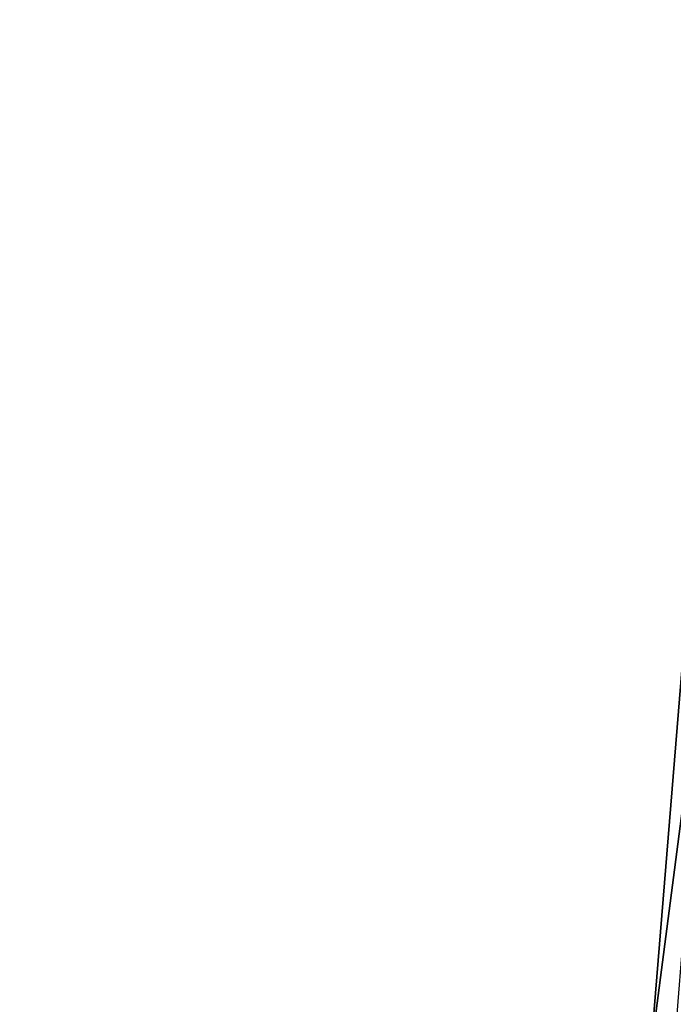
# Model space of a CAD drawing. Header units: feet. Extents: x 2017424 to 2024169, y 808042 to 818730.
# Tile 93 of 256: x 2023592 to 2023620, y 810985 to 811027. Entities that reach past the tile are written whole.
import ezdxf

# ---------------------------------------------------------------- set-up
doc = ezdxf.new("R2010")
doc.units = ezdxf.units.FT
doc.header["$MEASUREMENT"] = 0
doc.layers.add('I-77-MM15-17_NB-Surface-BORDER', color=7, linetype='Continuous')
doc.layers.add('I-77-MM15-17_NB-Surface-TIN', color=7, linetype='Continuous')

msp = doc.modelspace()

# ---------------------------------------------------------------- linework, layer by layer
at = {"layer": 'I-77-MM15-17_NB-Surface-BORDER', "color": 3, "linetype": 'Continuous', "lineweight": -3}
msp.add_polyline3d([(2023592.275130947, 810644.1509401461, 298.0404643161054), (2023593.842844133, 810664.0763767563, 298.7634139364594), (2023595.35983458, 810684.0066878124, 299.4647955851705), (2023596.772060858, 810703.9467178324, 300.1316304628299), (2023598.064089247, 810723.8970775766, 300.7823496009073), (2023600.200499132, 810743.7770080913, 301.4850223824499), (2023601.806660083, 810763.6644629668, 302.1803638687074), (2023603.389894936, 810783.5897562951, 302.8707733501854), (2023604.973062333, 810803.5142006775, 303.5849821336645), (2023606.556296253, 810823.4394822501, 304.275729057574), (2023608.176198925, 810843.3611824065, 304.9850735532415), (2023610.338646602, 810863.2390733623, 305.7138984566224), (2023612.023040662, 810883.1550616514, 306.4396089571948), (2023613.071149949, 810903.122193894, 307.1490006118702), (2023614.472912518, 810923.0611707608, 307.8599184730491), (2023615.923728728, 810942.9967432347, 308.5570902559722), (2023617.531072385, 810962.924606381, 309.2755246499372), (2023619.229140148, 810982.8390666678, 310.0133402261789), (2023620.852619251, 811002.7593942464, 310.7534461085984), (2023622.591359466, 811022.6712216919, 311.4738650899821), (2023624.504553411, 811042.5698100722, 312.1751374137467), (2023626.538990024, 811062.4591581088, 312.8642135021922), (2023628.913183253, 811082.3210634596, 313.5632817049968)], dxfattribs=at)
at = {"layer": 'I-77-MM15-17_NB-Surface-TIN', "color": 128, "linetype": 'Continuous', "lineweight": -3}
for points in [[(2023619.229140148, 810982.8390666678, 310.0133402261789), (2023621.814557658, 811002.6813924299, 310.7903777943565), (2023620.852619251, 811002.7593942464, 310.7534461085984)], [(2023620.225866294, 810982.7582032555, 310.0527679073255), (2023621.814557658, 811002.6813924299, 310.7903777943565), (2023619.229140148, 810982.8390666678, 310.0133402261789)]]:
    msp.add_3dface(points, dxfattribs=at)

doc.saveas('drawing.dxf')
